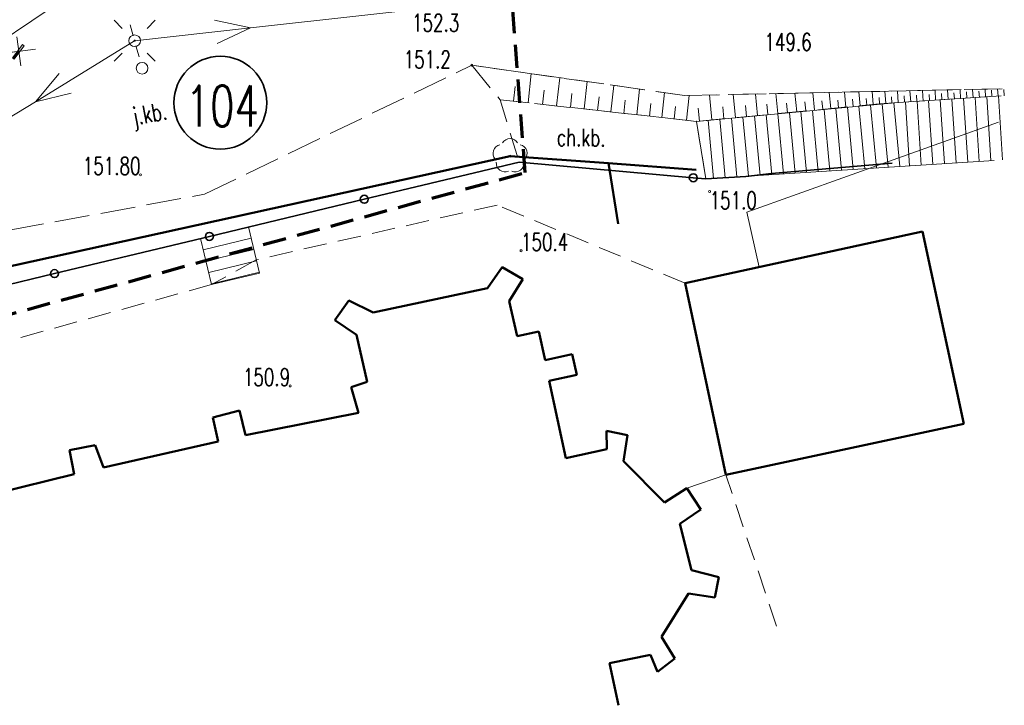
# Model space of a CAD drawing. Header units: feet. Extents: x 7493042 to 7493387, y 5986509 to 5986725.
# Tile 10 of 73: x 7493217 to 7493259, y 5986554 to 5986584. Entities that reach past the tile are written whole.
import ezdxf
from ezdxf.enums import TextEntityAlignment as Align

# ---------------------------------------------------------------- set-up
doc = ezdxf.new("R2010")
doc.units = ezdxf.units.FT
doc.header["$MEASUREMENT"] = 0
for name, pattern in [('1', [0]), ('1_1', [0]), ('1_14', [1, -1]), ('1_OTKC', [1.5, 1, -0.5]), ('1_OTKJ', [2, 1.5, -0.5]), ('1_OTKS', [0]), ('1_OTKSG', [0]), ('1_OTRK', [1.75, 1.25, -0.5]), ('1_OTRKG', [1.75, 1.25, -0.5]), ('2', [1.5, 1, -0.5]), ('2_EGBU_A', [0]), ('3_SUEP_A', [0]), ('3_SUKP', [0]), ('3_SUWP', [0]), ('GDE', [0])]:
    doc.linetypes.add(name, pattern=pattern)
doc.layers.get('0').update_dxf_attribs({"color": 250, "linetype": 'CONTINUOUS', "lineweight": 100})
doc.layers.get('Defpoints').update_dxf_attribs({"linetype": 'CONTINUOUS'})
for name, color, linetype, lineweight in [('_k_wymiar', 7, 'CONTINUOUS', 13), ('_k_ściany', 7, 'CONTINUOUS', 35), ('DZIALKI_L_0', 2, '1', 35), ('DZIALKI_L_1', 2, '1', 50), ('EDZPD_L_0', 7, '1', 18), ('EDZTD_T_0', 7, 'CONTINUOUS', 25), ('EGBB_L_0', 250, '2_EGBU_A', 50), ('OTK_E_T_0', 7, 'CONTINUOUS', 0), ('OTK_E_T_1', 7, 'CONTINUOUS', 0), ('OTK_L_0', 7, '1_OTKJ', 18), ('OTK_L_2', 7, '1_OTKC', 18), ('OTK_L_6', 7, '1_OTKS', 18), ('OTO_L_0', 7, 'CONTINUOUS', 35), ('OTR_L_1', 7, '1_OTRK', 18), ('OTR_T_0', 7, 'CONTINUOUS', 18), ('OTR_T_1', 7, 'CONTINUOUS', 18), ('OTZ_T_0', 250, 'CONTINUOUS', 18), ('SUE_T_3', 7, 'CONTINUOUS', 18), ('SUEP_L_0', 1, '3_SUEP_A', 18), ('SUP_T_2', 7, 'CONTINUOUS', 18), ('SUWP_L_0', 5, '3_SUWP', 18), ('WYMIAR-ARCH', 7, 'CONTINUOUS', 9)]:
    doc.layers.add(name, color=color, linetype=linetype, lineweight=lineweight)
doc.layers.add('SUKP_L_0', color=7, linetype='3_SUKP', lineweight=18, true_color=0x803300)
doc.layers.add('ZASIEG_L_0', color=7, linetype='2', lineweight=70, true_color=0x2cd341)
doc.styles.add('GENERATED_STYLE_1', font='MS Gothic.ttf')
doc.styles.get("Standard").update_dxf_attribs({"font": 'Simplex.SHX', "width": 0.75})
doc.dimstyles.new('zag 500', dxfattribs={"dimtxt": 0.85, "dimasz": 0.09, "dimexe": 1.25, "dimexo": 0.625, "dimgap": 0.1, "dimtad": 1, "dimtxsty": 'GENERATED_STYLE_1', "dimblk": 'W', "dimcen": 2.5, "dimse1": 1, "dimse2": 1, "dimclrd": 7, "dimclrt": 256, "dimadec": 0, "dimazin": 0, "dimtfac": 1, "dimtmove": 0, "dimatfit": 0, "dimfxl": 1.25, "dimlwd": 5, "dimarcsym": 0})

# ---------------------------------------------------------------- blocks, each defined once
blk = doc.blocks.new('2_OTRN')
at = {"linetype": 'Continuous'}
blk.add_circle((0, 0), 0.045, dxfattribs=at)
blk = doc.blocks.new('2_OTRS')
at = {"linetype": 'Continuous'}
blk.add_circle((0, 0), 0.045, dxfattribs=at)
blk = doc.blocks.new('2_OTZL')
at = {"linetype": 'Continuous'}
blk.add_circle((0, 0), 0.045, dxfattribs=at)
for centre, start, end in [((-0.357, 0.116), 102.1445, 221.86), ((0, 0.375), 30.1401, 149.8599), ((0.357, 0.116), 318.14, 77.8555), ((-0.22, -0.303), 174.1482, 293.8542), ((0.22, -0.303), 246.1458, 5.8518)]:
    blk.add_arc(centre, 0.375, start, end, dxfattribs=at)
blk = doc.blocks.new('4_SUEO_W')
at = {"linetype": 'Continuous'}
for p, q in [((-0.53035, 0.53035), (-0.8839, 0.8839)), ((0.53035, 0.53035), (0.8839, 0.8839)), ((-0.53035, -0.53035), (-0.8839, -0.8839)), ((0.53035, -0.53035), (0.8839, -0.8839))]:
    blk.add_line(p, q, dxfattribs=at)
blk.add_circle((0, 0), 0.025, dxfattribs=at)
blk = doc.blocks.new('4_SUPP')
at = {"linetype": 'Continuous'}
blk.add_circle((0, 0), 0.25, dxfattribs=at)
blk = doc.blocks.new('W')
at = {"layer": 'WYMIAR-ARCH'}
h = blk.add_hatch(color=256, dxfattribs=at)
h.paths.add_polyline_path([(0, 0.76), (0, 0), (0.65, 0), (2.98, 2.33), (2.27, 3.04)])
h.paths.add_polyline_path([(-0.56, 0.21), (-0.76, 0), (0, 0), (0, 0.76)])
h.paths.add_polyline_path([(0, -0.65), (0.15, -0.5), (0.65, 0), (0, 0)])
h.paths.add_polyline_path([(0, 0), (-0.76, 0), (-3.39, -2.62), (-2.68, -3.33), (0, -0.65)])
blk.add_hatch(color=256, dxfattribs=at).paths.add_polyline_path([(-0.76, 0), (-3.39, -2.62), (-2.68, -3.33), (0, -0.65), (0, 0)])
for p, q in [((0, -7), (0, 7)), ((-8, 0), (8, 0)), ((-0.56, 0.21), (-3.39, -2.62)), ((-0.56, 0.21), (2.27, 3.04)), ((0.15, -0.5), (2.98, 2.33)), ((2.27, 3.04), (2.98, 2.33)), ((-3.39, -2.62), (-2.68, -3.33)), ((0.15, -0.5), (-2.68, -3.33))]:
    blk.add_line(p, q, dxfattribs=at)
blk = doc.blocks.new('*D529')
at = {"layer": '_k_wymiar', "color": 7, "lineweight": 5, "transparency": 16777216}
blk.add_line((48.575, -47.298), (53.036, -46.867), dxfattribs=at)
at = {"layer": 'Defpoints', "color": 0, "transparency": 16777216}
for p in [(52.911, -44.641), (48.271, -45.089), (53.125, -46.858)]:
    blk.add_point(p, dxfattribs=at)
at = {"layer": '_k_wymiar', "color": 7, "lineweight": 5, "transparency": 16777216, "xscale": 0.09, "yscale": 0.09, "zscale": 0.09}
for p, rotation in [((53.125, -46.858), 5.516523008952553), ((48.485, -47.306), 185.5165230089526)]:
    blk.add_blockref('W', p, dxfattribs=dict(at, rotation=rotation))
at = {"layer": '_k_wymiar', "transparency": 16777216, "insert": (50.75, -46.506), "char_height": 0.85, "attachment_point": 5, "rotation": 5.5165, "style": 'GENERATED_STYLE_1'}
blk.add_mtext('4,66', dxfattribs=at)
blk = doc.blocks.new('dz_89')
at = {"layer": '_k_wymiar'}
dim = blk.add_aligned_dim(p1=(48.271, -45.089), p2=(52.911, -44.641), distance=-2.227, dimstyle='zag 500', dxfattribs=at)
dim.commit()
dim.dimension.update_dxf_attribs({"geometry": '*D529', "text_midpoint": (50.75, -46.506)})

msp = doc.modelspace()

# ---------------------------------------------------------------- linework, layer by layer
at = {"layer": 'DZIALKI_L_0', "linetype": '1'}
msp.add_circle((7493225.406, 5986580.071), 1.991, dxfattribs=at)
at = {"layer": 'DZIALKI_L_1', "linetype": '1'}
for p, q in [((7493237.84, 5986577.78), (7493209.21, 5986571.48)), ((7493242.06, 5986577.47), (7493237.84, 5986577.78)), ((7493242.48, 5986574.88), (7493242.06, 5986577.47)), ((7493242.06, 5986577.47), (7493245.82, 5986577.19))]:
    msp.add_line(p, q, dxfattribs=at)
at = {"layer": 'EDZPD_L_0', "linetype": 'GDE', "lineweight": 18}
for p, q in [((7493209.21, 5986571.48), (7493237.84, 5986577.78)), ((7493237.84, 5986577.78), (7493245.82, 5986577.19)), ((7493242.06, 5986577.47), (7493242.48, 5986574.88))]:
    msp.add_line(p, q, dxfattribs=at)
at = {"layer": 'EGBB_L_0', "linetype": '2_EGBU_A'}
for p, q in [((7493255.54, 5986574.54), (7493245.35, 5986572.33)), ((7493257.31, 5986566.3), (7493255.54, 5986574.54)), ((7493237.5, 5986573.01), (7493236.87, 5986572.11)), ((7493238.38, 5986572.5), (7493237.5, 5986573.01)), ((7493237.8, 5986571.55), (7493238.38, 5986572.5)), ((7493245.35, 5986572.33), (7493247.1, 5986564.1)), ((7493236.87, 5986572.11), (7493231.97, 5986571.07)), ((7493230.92, 5986571.59), (7493230.32, 5986570.74)), ((7493231.97, 5986571.07), (7493230.92, 5986571.59)), ((7493238.14, 5986570.06), (7493237.8, 5986571.55)), ((7493230.32, 5986570.74), (7493231.25, 5986570.11)), ((7493231.25, 5986570.11), (7493231.7, 5986568.09)), ((7493239.07, 5986570.25), (7493238.14, 5986570.06)), ((7493239.35, 5986569.03), (7493239.07, 5986570.25)), ((7493240.51, 5986569.28), (7493239.35, 5986569.03)), ((7493240.7, 5986568.4), (7493240.51, 5986569.28)), ((7493239.52, 5986568.14), (7493240.7, 5986568.4)), ((7493231.7, 5986568.09), (7493231.02, 5986567.87)), ((7493240.23, 5986564.82), (7493239.52, 5986568.14)), ((7493231.02, 5986567.87), (7493231.33, 5986566.77)), ((7493226.23, 5986566.86), (7493225.09, 5986566.57)), ((7493226.48, 5986565.81), (7493226.23, 5986566.86)), ((7493231.33, 5986566.77), (7493226.48, 5986565.81)), ((7493225.09, 5986566.57), (7493225.32, 5986565.54)), ((7493247.1, 5986564.1), (7493257.31, 5986566.3)), ((7493242.88, 5986565.81), (7493241.97, 5986565.99)), ((7493241.97, 5986565.99), (7493241.99, 5986565.2)), ((7493242.71, 5986564.69), (7493242.88, 5986565.81)), ((7493225.32, 5986565.54), (7493220.39, 5986564.42)), ((7493220.04, 5986565.38), (7493218.94, 5986565.16)), ((7493218.94, 5986565.16), (7493219.13, 5986564.13)), ((7493220.39, 5986564.42), (7493220.04, 5986565.38)), ((7493241.99, 5986565.2), (7493240.23, 5986564.82)), ((7493244.46, 5986562.92), (7493242.71, 5986564.69)), ((7493219.13, 5986564.13), (7493213.83, 5986562.84)), ((7493245.42, 5986563.53), (7493244.46, 5986562.92)), ((7493246.02, 5986562.62), (7493245.42, 5986563.53)), ((7493245.12, 5986562.01), (7493246.02, 5986562.62)), ((7493245.62, 5986560.01), (7493245.12, 5986562.01)), ((7493246.79, 5986559.71), (7493245.62, 5986560.01)), ((7493246.62, 5986558.84), (7493246.79, 5986559.71)), ((7493244.33, 5986557.15), (7493245.5, 5986559.01)), ((7493245.5, 5986559.01), (7493246.62, 5986558.84)), ((7493244.91, 5986556.23), (7493244.33, 5986557.15)), ((7493242.11, 5986556.02), (7493243.87, 5986556.39)), ((7493243.87, 5986556.39), (7493244.17, 5986555.66)), ((7493244.17, 5986555.66), (7493244.91, 5986556.23)), ((7493242.496, 5986554.218), (7493242.11, 5986556.02))]:
    msp.add_line(p, q, dxfattribs=at)
at = {"layer": 'OTK_L_0', "linetype": '1_OTKJ'}
for p, q in [((7493224.72, 5986576.14), (7493236.2, 5986581.68)), ((7493236.2, 5986581.68), (7493245.33, 5986580.38)), ((7493245.33, 5986580.38), (7493258.949, 5986580.667)), ((7493210.44, 5986573.51), (7493224.72, 5986576.14))]:
    msp.add_line(p, q, dxfattribs=at)
at = {"layer": 'OTK_L_2', "linetype": '1_OTKC'}
for p, q in [((7493245.84, 5986579.27), (7493237.41, 5986580.2)), ((7493237.41, 5986580.2), (7493238.23, 5986577.52)), ((7493246.24, 5986576.8), (7493245.84, 5986579.27)), ((7493238.23, 5986577.52), (7493246.24, 5986576.8)), ((7493237.28, 5986575.68), (7493226.95, 5986573.33)), ((7493245.35, 5986572.33), (7493237.28, 5986575.68)), ((7493226.95, 5986573.33), (7493225.03, 5986572.27)), ((7493236.87, 5986572.11), (7493237.5, 5986573.01)), ((7493237.5, 5986573.01), (7493238.38, 5986572.5)), ((7493225.03, 5986572.27), (7493205.79, 5986566.93)), ((7493238.38, 5986572.5), (7493237.8, 5986571.55)), ((7493247.1, 5986564.1), (7493245.35, 5986572.33)), ((7493231.97, 5986571.07), (7493236.87, 5986572.11)), ((7493230.32, 5986570.74), (7493230.92, 5986571.59)), ((7493230.92, 5986571.59), (7493231.97, 5986571.07)), ((7493237.8, 5986571.55), (7493238.14, 5986570.06)), ((7493231.25, 5986570.11), (7493230.32, 5986570.74)), ((7493231.7, 5986568.09), (7493231.25, 5986570.11)), ((7493238.14, 5986570.06), (7493239.07, 5986570.25)), ((7493239.07, 5986570.25), (7493239.35, 5986569.03)), ((7493239.35, 5986569.03), (7493240.51, 5986569.28)), ((7493240.51, 5986569.28), (7493240.7, 5986568.4)), ((7493240.7, 5986568.4), (7493239.52, 5986568.14)), ((7493231.02, 5986567.87), (7493231.7, 5986568.09)), ((7493239.52, 5986568.14), (7493240.23, 5986564.82)), ((7493231.33, 5986566.77), (7493231.02, 5986567.87)), ((7493225.09, 5986566.57), (7493226.23, 5986566.86)), ((7493226.23, 5986566.86), (7493226.48, 5986565.81)), ((7493226.48, 5986565.81), (7493231.33, 5986566.77)), ((7493225.32, 5986565.54), (7493225.09, 5986566.57)), ((7493241.99, 5986565.2), (7493241.97, 5986565.99)), ((7493241.97, 5986565.99), (7493242.88, 5986565.81)), ((7493242.88, 5986565.81), (7493242.71, 5986564.69)), ((7493220.39, 5986564.42), (7493225.32, 5986565.54)), ((7493218.94, 5986565.16), (7493220.04, 5986565.38)), ((7493219.13, 5986564.13), (7493218.94, 5986565.16)), ((7493220.04, 5986565.38), (7493220.39, 5986564.42)), ((7493240.23, 5986564.82), (7493241.99, 5986565.2)), ((7493242.71, 5986564.69), (7493244.46, 5986562.92)), ((7493213.83, 5986562.84), (7493219.13, 5986564.13)), ((7493249.272, 5986557.611), (7493247.1, 5986564.1)), ((7493244.46, 5986562.92), (7493245.42, 5986563.53)), ((7493245.42, 5986563.53), (7493246.02, 5986562.62)), ((7493246.02, 5986562.62), (7493245.12, 5986562.01)), ((7493245.12, 5986562.01), (7493245.62, 5986560.01)), ((7493245.62, 5986560.01), (7493246.79, 5986559.71)), ((7493246.79, 5986559.71), (7493246.62, 5986558.84)), ((7493245.5, 5986559.01), (7493244.33, 5986557.15)), ((7493246.62, 5986558.84), (7493245.5, 5986559.01)), ((7493244.33, 5986557.15), (7493244.91, 5986556.23)), ((7493243.87, 5986556.39), (7493242.11, 5986556.02)), ((7493244.17, 5986555.66), (7493243.87, 5986556.39)), ((7493244.91, 5986556.23), (7493244.17, 5986555.66)), ((7493242.11, 5986556.02), (7493242.496, 5986554.218))]:
    msp.add_line(p, q, dxfattribs=at)
at = {"layer": 'OTK_L_2', "linetype": '1_14'}
msp.add_line((7493247.1, 5986564.1), (7493245.42, 5986563.53), dxfattribs=at)
at = {"layer": 'OTK_L_6', "linetype": '1_OTKSG'}
for p, q in [((7493258.916, 5986580.367), (7493254.5, 5986580.08)), ((7493254.5, 5986580.08), (7493245.84, 5986579.27)), ((7493227.09, 5986572.76), (7493226.61, 5986574.74))]:
    msp.add_line(p, q, dxfattribs=at)
at = {"layer": 'OTK_L_6', "linetype": '1_1'}
for p, q in [((7493256.298, 5986580.197), (7493256.476, 5986577.458)), ((7493256.797, 5986580.229), (7493256.975, 5986577.49)), ((7493257.296, 5986580.262), (7493257.474, 5986577.522)), ((7493257.795, 5986580.294), (7493257.973, 5986577.554)), ((7493258.294, 5986580.326), (7493258.472, 5986577.586)), ((7493258.793, 5986580.359), (7493258.971, 5986577.618)), ((7493251.316, 5986579.782), (7493251.563, 5986577.142)), ((7493251.814, 5986579.829), (7493252.062, 5986577.174)), ((7493252.312, 5986579.875), (7493252.561, 5986577.206)), ((7493252.81, 5986579.922), (7493253.061, 5986577.238)), ((7493253.307, 5986579.968), (7493253.56, 5986577.271)), ((7493253.805, 5986580.015), (7493254.059, 5986577.303)), ((7493254.303, 5986580.062), (7493254.558, 5986577.335)), ((7493254.802, 5986580.1), (7493254.979, 5986577.362)), ((7493255.301, 5986580.132), (7493255.478, 5986577.394)), ((7493255.799, 5986580.164), (7493255.977, 5986577.426)), ((7493246.836, 5986579.363), (7493247.07, 5986576.853)), ((7493247.333, 5986579.41), (7493247.57, 5986576.885)), ((7493247.831, 5986579.456), (7493248.069, 5986576.918)), ((7493248.329, 5986579.503), (7493248.568, 5986576.95)), ((7493248.827, 5986579.549), (7493249.067, 5986576.982)), ((7493249.325, 5986579.596), (7493249.566, 5986577.014)), ((7493249.823, 5986579.643), (7493250.065, 5986577.046)), ((7493250.32, 5986579.689), (7493250.565, 5986577.078)), ((7493250.818, 5986579.736), (7493251.064, 5986577.11)), ((7493246.338, 5986579.317), (7493246.571, 5986576.821)), ((7493226.61, 5986574.74), (7493224.552, 5986574.241)), ((7493226.728, 5986574.254), (7493224.67, 5986573.755)), ((7493226.846, 5986573.768), (7493224.788, 5986573.269)), ((7493226.963, 5986573.282), (7493224.906, 5986572.783)), ((7493227.081, 5986572.796), (7493225.023, 5986572.297))]:
    msp.add_line(p, q, dxfattribs=at)
at = {"layer": 'OTK_L_6', "linetype": '1_OTKS'}
for p, q in [((7493245.84, 5986579.27), (7493246.24, 5986576.8)), ((7493246.24, 5986576.8), (7493258.611, 5986577.595)), ((7493226.61, 5986574.74), (7493224.55, 5986574.25)), ((7493224.55, 5986574.25), (7493225.03, 5986572.27)), ((7493225.03, 5986572.27), (7493227.09, 5986572.76))]:
    msp.add_line(p, q, dxfattribs=at)
at = {"layer": 'OTK_L_6', "linetype": '1_1'}
msp.add_point((7493245.84, 5986579.27), dxfattribs=at)
at = {"layer": 'OTO_L_0'}
for p, q in [((7493231.583, 5986575.927), (7493238.23, 5986577.52)), ((7493238.23, 5986577.52), (7493245.7, 5986576.849)), ((7493249.05, 5986577.03), (7493254.23, 5986577.48)), ((7493245.7, 5986576.849), (7493246.24, 5986576.8)), ((7493246.24, 5986576.8), (7493247.96, 5986576.91)), ((7493247.96, 5986576.91), (7493249.05, 5986577.03)), ((7493224.937, 5986574.334), (7493231.583, 5986575.927)), ((7493218.29, 5986572.741), (7493224.937, 5986574.334)), ((7493211.643, 5986571.148), (7493218.29, 5986572.741))]:
    msp.add_line(p, q, dxfattribs=at)
for centre in [(7493245.7, 5986576.849), (7493231.583, 5986575.927), (7493224.937, 5986574.334), (7493218.29, 5986572.741)]:
    msp.add_circle(centre, 0.17, dxfattribs=at)
at = {"layer": 'OTR_L_1', "linetype": '1_OTRK'}
for p, q in [((7493245.33, 5986580.38), (7493236.2, 5986581.68)), ((7493236.2, 5986581.68), (7493237.41, 5986580.2)), ((7493258.949, 5986580.667), (7493245.33, 5986580.38))]:
    msp.add_line(p, q, dxfattribs=at)
at = {"layer": 'OTR_L_1', "linetype": '1_1'}
for p, q in [((7493238.613, 5986580.067), (7493238.751, 5986581.317)), ((7493239.833, 5986579.933), (7493239.967, 5986581.144)), ((7493237.988, 5986580.136), (7493238.058, 5986580.771)), ((7493239.228, 5986579.999), (7493239.296, 5986580.614)), ((7493241.016, 5986579.802), (7493241.146, 5986580.976)), ((7493242.163, 5986579.676), (7493242.288, 5986580.813)), ((7493243.274, 5986579.553), (7493243.395, 5986580.655)), ((7493255.565, 5986580.143), (7493255.535, 5986580.595)), ((7493256.1, 5986580.179), (7493256.072, 5986580.606)), ((7493256.636, 5986580.214), (7493256.609, 5986580.618)), ((7493257.171, 5986580.249), (7493257.147, 5986580.629)), ((7493257.707, 5986580.284), (7493257.684, 5986580.64)), ((7493258.242, 5986580.319), (7493258.221, 5986580.652)), ((7493258.51, 5986580.336), (7493258.493, 5986580.604)), ((7493258.778, 5986580.354), (7493258.758, 5986580.663)), ((7493259.046, 5986580.371), (7493259.028, 5986580.639)), ((7493240.429, 5986579.867), (7493240.495, 5986580.463)), ((7493241.594, 5986579.738), (7493241.658, 5986580.316)), ((7493242.723, 5986579.614), (7493242.784, 5986580.174)), ((7493244.351, 5986579.434), (7493244.468, 5986580.503)), ((7493245.41, 5986579.317), (7493245.527, 5986580.384)), ((7493246.499, 5986579.333), (7493246.396, 5986580.402)), ((7493247.511, 5986579.43), (7493247.416, 5986580.424)), ((7493248.452, 5986579.52), (7493248.364, 5986580.444)), ((7493249.327, 5986579.604), (7493249.245, 5986580.462)), ((7493250.14, 5986579.681), (7493250.064, 5986580.48)), ((7493250.896, 5986579.754), (7493250.825, 5986580.496)), ((7493251.599, 5986579.821), (7493251.533, 5986580.511)), ((7493251.931, 5986579.853), (7493251.9, 5986580.185)), ((7493252.252, 5986579.883), (7493252.191, 5986580.525)), ((7493252.561, 5986579.913), (7493252.531, 5986580.222)), ((7493252.859, 5986579.941), (7493252.802, 5986580.537)), ((7493253.146, 5986579.969), (7493253.119, 5986580.256)), ((7493253.423, 5986579.995), (7493253.37, 5986580.549)), ((7493253.69, 5986580.021), (7493253.673, 5986580.288)), ((7493253.958, 5986580.038), (7493253.924, 5986580.561)), ((7493254.226, 5986580.056), (7493254.208, 5986580.324)), ((7493254.494, 5986580.073), (7493254.461, 5986580.572)), ((7493254.762, 5986580.091), (7493254.744, 5986580.359)), ((7493255.029, 5986580.108), (7493254.998, 5986580.584)), ((7493255.297, 5986580.126), (7493255.28, 5986580.394)), ((7493255.833, 5986580.161), (7493255.815, 5986580.429)), ((7493256.368, 5986580.196), (7493256.351, 5986580.464)), ((7493256.904, 5986580.231), (7493256.886, 5986580.499)), ((7493257.439, 5986580.266), (7493257.422, 5986580.534)), ((7493257.975, 5986580.301), (7493257.957, 5986580.569)), ((7493243.816, 5986579.493), (7493243.876, 5986580.036)), ((7493244.876, 5986579.376), (7493244.934, 5986579.902)), ((7493245.964, 5986579.282), (7493245.911, 5986579.836)), ((7493247.014, 5986579.382), (7493246.965, 5986579.898)), ((7493247.99, 5986579.476), (7493247.944, 5986579.955)), ((7493248.898, 5986579.563), (7493248.855, 5986580.008)), ((7493249.741, 5986579.643), (7493249.702, 5986580.057)), ((7493250.525, 5986579.718), (7493250.488, 5986580.103)), ((7493251.254, 5986579.788), (7493251.22, 5986580.146))]:
    msp.add_line(p, q, dxfattribs=at)
at = {"layer": 'OTR_L_1', "linetype": '1_OTRKG'}
for p, q in [((7493237.41, 5986580.2), (7493245.84, 5986579.27)), ((7493253.68, 5986580.02), (7493258.916, 5986580.363)), ((7493245.84, 5986579.27), (7493253.68, 5986580.02))]:
    msp.add_line(p, q, dxfattribs=at)
at = {"layer": 'SUEP_L_0', "linetype": '3_SUEP_A'}
for p, q in [((7493236.639, 5986584.377), (7493226.7, 5986583.279)), ((7493226.7, 5986583.279), (7493225.154, 5986583.611)), ((7493226.7, 5986583.279), (7493221.73, 5986582.73)), ((7493225.264, 5986582.617), (7493226.7, 5986583.279)), ((7493221.73, 5986582.73), (7493217.469, 5986580.114)), ((7493217.469, 5986580.114), (7493218.486, 5986581.325)), ((7493219.009, 5986580.473), (7493217.469, 5986580.114)), ((7493217.469, 5986580.114), (7493208.947, 5986574.882))]:
    msp.add_line(p, q, dxfattribs=at)
at = {"layer": 'SUKP_L_0', "linetype": '3_SUKP'}
msp.add_line((7493196.45, 5986569.58), (7493226, 5986589.42), dxfattribs=at)
at = {"layer": 'SUP_T_2', "linetype": 'Continuous', "lineweight": 0}
for p, q in [((7493221.673, 5986582.935), (7493221.541, 5986583.418)), ((7493221.919, 5986582.032), (7493221.787, 5986582.515))]:
    msp.add_line(p, q, dxfattribs=at)
at = {"layer": 'SUWP_L_0', "linetype": '3_SUWP'}
for p, q in [((7493258.792, 5986579.241), (7493248, 5986575.38)), ((7493248, 5986575.38), (7493248.521, 5986573.018))]:
    msp.add_line(p, q, dxfattribs=at)
at = {"layer": 'ZASIEG_L_0', "linetype": '2'}
for p, q in [((7493238.489, 5986577.075), (7493230.511, 5986681.114)), ((7493212.787, 5986570.005), (7493238.489, 5986577.075))]:
    msp.add_line(p, q, dxfattribs=at)

# ---------------------------------------------------------------- block references
at = {"layer": 'OTR_T_0'}
msp.add_blockref('2_OTRS', (7493221.98, 5986576.98), dxfattribs=at)
at = {"layer": 'OTR_T_1'}
for p in [(7493236.2, 5986581.68), (7493246.4, 5986576.26), (7493238.31, 5986573.72), (7493228.4, 5986567.92)]:
    msp.add_blockref('2_OTRN', p, dxfattribs=at)
at = {"layer": 'OTZ_T_0'}
msp.add_blockref('2_OTZL', (7493237.84, 5986577.78), dxfattribs=at)
at = {"layer": 'SUE_T_3'}
for name in ['4_SUEO_W', '4_SUPP']:
    msp.add_blockref(name, (7493221.73, 5986582.73), dxfattribs=at)
at = {"layer": 'SUP_T_2'}
msp.add_blockref('4_SUPP', (7493222.05, 5986581.55), dxfattribs=at)

# ---------------------------------------------------------------- texts
at = {"layer": 'EDZTD_T_0', "width": 0.7}
msp.add_text('104', height=1.75, dxfattribs=at).set_placement((7493223.916, 5986580.803), align=Align.TOP_LEFT)
at = {"layer": 'OTK_E_T_0', "lineweight": 9, "width": 0.7}
msp.add_text('j.kb.', height=0.75, rotation=10.7131, dxfattribs=at).set_placement((7493222.39, 5986579.5), align=Align.MIDDLE)
at = {"layer": 'OTK_E_T_1', "lineweight": 9, "width": 0.7}
msp.add_text('ch.kb.', height=0.75, rotation=359.4838, dxfattribs=at).set_placement((7493240.89, 5986578.58), align=Align.MIDDLE)
at = {"layer": 'OTR_T_0', "lineweight": 9, "width": 0.7}
msp.add_text('151.80', height=0.75, dxfattribs=at).set_placement((7493221.98, 5986576.98), align=Align.RIGHT)
at = {"layer": 'OTR_T_1', "lineweight": 9, "width": 0.7}
for s, p in [('152.3', (7493235.66, 5986583.87)), ('149.6', (7493250.78, 5986583.05))]:
    msp.add_text(s, height=0.75, dxfattribs=at).set_placement(p, align=Align.TOP_RIGHT)
for s, p in [('151.2', (7493235.3, 5986581.55)), ('150.9', (7493228.4, 5986567.92))]:
    msp.add_text(s, height=0.75, dxfattribs=at).set_placement(p, align=Align.RIGHT)
msp.add_text('151.0', height=0.75, dxfattribs=at).set_placement((7493246.4, 5986576.26), align=Align.TOP_LEFT)
msp.add_text('150.4', height=0.75, dxfattribs=at).set_placement((7493238.31, 5986573.72))

# ---------------------------------------------------------------- next in the draw order: block references
at = {"layer": '_k_ściany', "rotation": 2.126854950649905}
msp.add_blockref('dz_89', (7493161.929, 5986627.127), dxfattribs=at)

doc.saveas('drawing.dxf')
